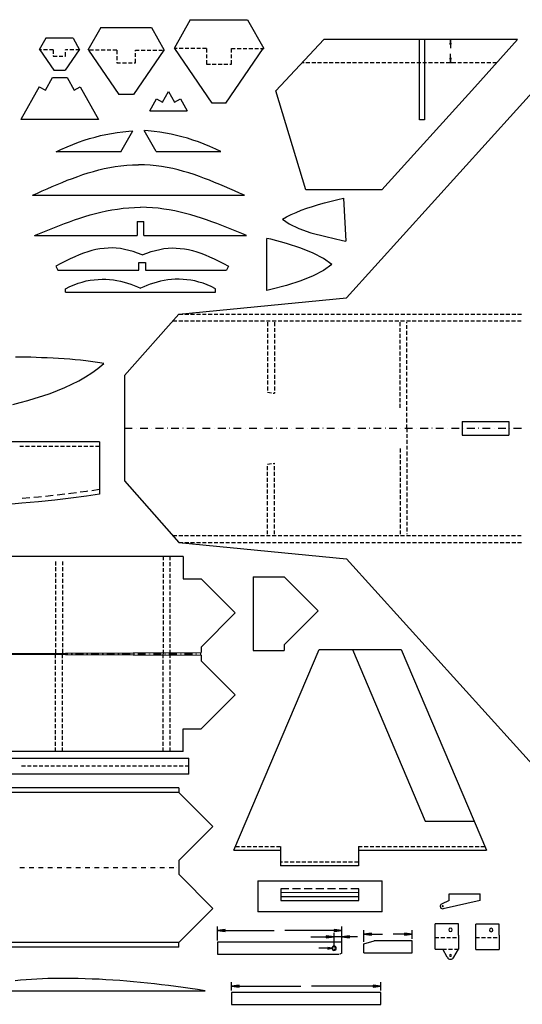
# Model space of a CAD drawing. Header units: feet. Extents: x 0 to 17916, y -1 to 10932.
# Tile 59 of 60: x 5887 to 11270, y 395 to 10932. Entities that reach past the tile are written whole.
import ezdxf

# ---------------------------------------------------------------- set-up
doc = ezdxf.new("R2010")
doc.units = ezdxf.units.FT
doc.header["$MEASUREMENT"] = 0

msp = doc.modelspace()

# ---------------------------------------------------------------- linework, layer by layer
at = {"color": 7}
for p, q in [((7714, 10932), (7542, 10623)), ((7714, 10932), (8327, 10932)), ((8327, 10932), (8500, 10623)), ((9386, 7957), (12040, 10889)), ((6755, 10850), (6618, 10604)), ((6755, 10850), (7298, 10850)), ((7298, 10850), (7435, 10604)), ((6166, 10733), (6097, 10609)), ((6459, 10733), (6166, 10733)), ((6459, 10733), (6529, 10609)), ((8631, 10169), (9146, 10720)), ((11220, 10720), (9146, 10720)), ((10169, 9860), (10169, 10720)), ((10222, 10720), (10222, 9860)), ((10518, 10720), (10460, 10720)), ((10502, 10720), (10495, 10670)), ((10502, 10720), (10495, 10670)), ((10495, 10670), (10508, 10670)), ((10495, 10670), (10508, 10670)), ((10502, 10670), (10502, 10720)), ((10508, 10670), (10502, 10720)), ((10502, 10720), (10502, 10670)), ((10508, 10670), (10502, 10720)), ((10502, 10670), (10502, 10626)), ((10502, 10670), (10502, 10670)), ((10502, 10670), (10502, 10670)), ((11220, 10720), (10761, 10211)), ((6121, 10609), (6097, 10609)), ((6102, 10609), (6252, 10391)), ((6184, 10609), (6142, 10609)), ((6246, 10609), (6205, 10609)), ((6246, 10609), (6246, 10568)), ((6246, 10547), (6246, 10543)), ((6246, 10543), (6288, 10543)), ((6309, 10543), (6350, 10543)), ((6371, 10543), (6379, 10543)), ((6524, 10609), (6374, 10391)), ((6379, 10605), (6379, 10609)), ((6404, 10609), (6379, 10609)), ((6379, 10543), (6379, 10584)), ((6466, 10609), (6424, 10609)), ((6529, 10609), (6487, 10609)), ((6623, 10604), (6947, 10132)), ((6676, 10604), (6635, 10604)), ((6739, 10604), (6698, 10604)), ((6801, 10604), (6760, 10604)), ((6864, 10604), (6823, 10604)), ((6926, 10604), (6885, 10604)), ((6926, 10604), (6926, 10562)), ((6926, 10542), (6926, 10500)), ((7430, 10604), (7106, 10132)), ((7127, 10596), (7127, 10604)), ((7127, 10604), (7168, 10604)), ((7127, 10533), (7127, 10575)), ((7189, 10604), (7230, 10604)), ((7252, 10604), (7293, 10604)), ((7314, 10604), (7355, 10604)), ((7377, 10604), (7418, 10604)), ((7948, 10039), (7547, 10623)), ((8093, 10039), (8495, 10623)), ((10502, 10521), (10502, 10566)), ((6926, 10479), (6926, 10471)), ((6926, 10471), (6968, 10471)), ((6989, 10471), (7031, 10471)), ((7052, 10471), (7093, 10471)), ((7114, 10471), (7127, 10471)), ((7127, 10471), (7127, 10513)), ((10518, 10471), (10460, 10471)), ((10508, 10521), (10495, 10521)), ((10495, 10521), (10502, 10471)), ((10508, 10521), (10495, 10521)), ((10495, 10521), (10502, 10471)), ((10502, 10521), (10502, 10471)), ((10502, 10471), (10508, 10521)), ((10502, 10471), (10502, 10521)), ((10502, 10521), (10502, 10521)), ((10502, 10521), (10502, 10521)), ((10502, 10471), (10508, 10521)), ((6252, 10391), (6374, 10391)), ((6162, 10178), (6237, 10313)), ((6237, 10313), (6395, 10313)), ((6395, 10313), (6470, 10178)), ((6097, 10214), (5900, 9862)), ((6097, 10214), (6162, 10178)), ((6470, 10178), (6534, 10214)), ((6534, 10214), (6731, 9862)), ((7106, 10132), (6947, 10132)), ((7417, 10049), (7481, 10164)), ((7481, 10164), (7546, 10049)), ((8951, 9110), (8631, 10169)), ((10761, 10211), (9767, 9110)), ((7281, 9956), (7353, 10085)), ((7353, 10085), (7417, 10049)), ((7546, 10049), (7609, 10085)), ((7609, 10085), (7682, 9956)), ((8093, 10039), (7948, 10039)), ((7281, 9956), (7682, 9956)), ((6731, 9862), (5900, 9862)), ((10222, 9860), (10169, 9860)), ((6751, 9691), (6810, 9704)), ((6810, 9704), (6870, 9715)), ((6870, 9715), (6930, 9725)), ((6930, 9725), (6992, 9733)), ((6971, 9518), (7097, 9742)), ((6992, 9733), (7055, 9739)), ((7055, 9739), (7097, 9742)), ((7347, 9521), (7221, 9745)), ((7263, 9742), (7222, 9745)), ((7326, 9735), (7263, 9742)), ((7388, 9728), (7326, 9735)), ((7448, 9718), (7388, 9728)), ((7508, 9707), (7448, 9718)), ((7566, 9694), (7508, 9707)), ((7624, 9679), (7566, 9694)), ((6394, 9571), (6456, 9596)), ((6456, 9596), (6516, 9620)), ((6516, 9620), (6576, 9641)), ((6576, 9641), (6635, 9660)), ((6635, 9660), (6694, 9676)), ((6694, 9676), (6751, 9691)), ((7683, 9663), (7624, 9679)), ((7742, 9644), (7683, 9663)), ((7801, 9623), (7742, 9644)), ((7862, 9599), (7801, 9623)), ((7924, 9574), (7862, 9599)), ((6277, 9519), (6329, 9543)), ((6971, 9518), (6277, 9518)), ((6329, 9543), (6394, 9571)), ((7347, 9521), (8041, 9521)), ((7989, 9545), (7924, 9574)), ((8041, 9522), (7989, 9545)), ((7033, 9374), (7095, 9378)), ((7095, 9378), (7159, 9379)), ((7223, 9378), (7159, 9379)), ((7285, 9374), (7223, 9378)), ((6508, 9255), (6563, 9274)), ((6563, 9274), (6619, 9292)), ((6619, 9292), (6676, 9309)), ((6676, 9309), (6734, 9324)), ((6734, 9324), (6792, 9338)), ((6792, 9338), (6851, 9350)), ((6851, 9350), (6911, 9360)), ((6911, 9360), (6971, 9368)), ((6971, 9368), (7033, 9374)), ((7347, 9368), (7285, 9374)), ((7407, 9360), (7347, 9368)), ((7467, 9350), (7407, 9360)), ((7526, 9338), (7467, 9350)), ((7584, 9324), (7526, 9338)), ((7642, 9309), (7584, 9324)), ((7698, 9292), (7642, 9309)), ((7755, 9274), (7698, 9292)), ((7811, 9255), (7755, 9274)), ((6236, 9146), (6289, 9169)), ((6289, 9169), (6343, 9191)), ((6343, 9191), (6397, 9213)), ((6397, 9213), (6452, 9234)), ((6452, 9234), (6508, 9255)), ((7866, 9234), (7811, 9255)), ((7921, 9213), (7866, 9234)), ((7975, 9191), (7921, 9213)), ((8029, 9169), (7975, 9191)), ((8082, 9146), (8029, 9169)), ((6023, 9054), (6076, 9077)), ((6076, 9077), (6129, 9100)), ((6129, 9100), (6182, 9123)), ((6182, 9123), (6236, 9146)), ((8136, 9123), (8082, 9146)), ((8189, 9100), (8136, 9123)), ((8242, 9077), (8189, 9100)), ((8295, 9054), (8242, 9077)), ((9767, 9110), (8951, 9110)), ((6023, 9054), (8295, 9054)), ((9086, 8954), (9153, 8972)), ((9153, 8972), (9221, 8990)), ((9221, 8990), (9293, 9007)), ((9293, 9007), (9355, 9021)), ((9355, 9021), (9381, 8562)), ((6642, 8843), (6699, 8859)), ((6699, 8859), (6756, 8873)), ((6756, 8873), (6815, 8886)), ((6815, 8886), (6874, 8897)), ((6874, 8897), (6934, 8906)), ((6934, 8906), (6994, 8914)), ((6994, 8914), (7056, 8920)), ((7056, 8920), (7118, 8923)), ((7118, 8923), (7182, 8924)), ((7245, 8923), (7182, 8924)), ((7308, 8920), (7245, 8923)), ((7369, 8914), (7308, 8920)), ((7430, 8906), (7369, 8914)), ((7489, 8897), (7430, 8906)), ((7549, 8886), (7489, 8897)), ((7607, 8873), (7549, 8886)), ((7664, 8859), (7607, 8873)), ((7721, 8843), (7664, 8859)), ((8795, 8847), (8847, 8870)), ((8847, 8870), (8902, 8892)), ((8902, 8892), (8961, 8914)), ((8961, 8914), (9023, 8934)), ((9023, 8934), (9086, 8954)), ((6312, 8729), (6366, 8750)), ((6366, 8750), (6420, 8770)), ((6420, 8770), (6475, 8790)), ((6475, 8790), (6530, 8809)), ((6530, 8809), (6586, 8826)), ((6586, 8826), (6642, 8843)), ((7145, 8772), (7218, 8772)), ((7145, 8772), (7145, 8622)), ((7218, 8622), (7218, 8772)), ((7778, 8826), (7721, 8843)), ((7833, 8809), (7778, 8826)), ((7888, 8790), (7833, 8809)), ((7943, 8770), (7888, 8790)), ((7997, 8750), (7943, 8770)), ((8052, 8729), (7997, 8750)), ((8700, 8797), (8745, 8822)), ((8700, 8797), (8772, 8746)), ((8745, 8822), (8795, 8847)), ((8772, 8746), (8875, 8698)), ((6046, 8622), (6099, 8643)), ((6099, 8643), (6152, 8665)), ((6152, 8665), (6205, 8686)), ((6205, 8686), (6259, 8708)), ((6259, 8708), (6312, 8729)), ((8105, 8708), (8052, 8729)), ((8158, 8686), (8105, 8708)), ((8212, 8665), (8158, 8686)), ((8265, 8643), (8212, 8665)), ((8317, 8622), (8265, 8643)), ((8875, 8698), (9006, 8652)), ((9006, 8652), (9164, 8610)), ((6046, 8622), (7145, 8622)), ((7218, 8622), (8317, 8622)), ((8534, 8033), (8534, 8592)), ((8577, 8582), (8534, 8592)), ((8745, 8537), (8577, 8582)), ((8897, 8488), (8745, 8537)), ((9164, 8610), (9343, 8570)), ((9343, 8570), (9381, 8562)), ((6570, 8432), (6524, 8415)), ((6615, 8448), (6570, 8432)), ((6660, 8461), (6615, 8448)), ((6704, 8471), (6660, 8461)), ((6747, 8480), (6704, 8471)), ((6790, 8485), (6747, 8480)), ((6834, 8488), (6790, 8485)), ((6878, 8489), (6834, 8488)), ((6921, 8487), (6878, 8489)), ((6965, 8482), (6921, 8487)), ((7010, 8474), (6965, 8482)), ((7056, 8463), (7010, 8474)), ((7102, 8450), (7056, 8463)), ((7150, 8434), (7102, 8450)), ((7199, 8415), (7150, 8434)), ((7199, 8415), (7248, 8434)), ((7248, 8434), (7295, 8450)), ((7295, 8450), (7342, 8463)), ((7342, 8463), (7387, 8474)), ((7387, 8474), (7432, 8482)), ((7432, 8482), (7477, 8487)), ((7477, 8487), (7520, 8489)), ((7520, 8489), (7564, 8488)), ((7564, 8488), (7607, 8485)), ((7607, 8485), (7651, 8480)), ((7651, 8480), (7694, 8471)), ((7694, 8471), (7738, 8461)), ((7738, 8461), (7783, 8448)), ((7783, 8448), (7828, 8432)), ((7828, 8432), (7874, 8415)), ((9030, 8435), (8897, 8488)), ((9142, 8376), (9030, 8435)), ((6378, 8348), (6326, 8322)), ((6428, 8372), (6378, 8348)), ((6476, 8395), (6428, 8372)), ((6524, 8415), (6476, 8395)), ((7162, 8250), (7162, 8333)), ((7162, 8333), (7235, 8333)), ((7235, 8333), (7235, 8250)), ((7874, 8415), (7921, 8395)), ((7921, 8395), (7970, 8372)), ((7970, 8372), (8020, 8348)), ((8020, 8348), (8071, 8322)), ((9230, 8312), (9142, 8376)), ((6326, 8322), (6274, 8293)), ((6274, 8293), (6296, 8250)), ((6296, 8250), (7162, 8250)), ((7235, 8250), (8101, 8250)), ((8071, 8322), (8124, 8293)), ((8124, 8293), (8101, 8250)), ((9142, 8249), (9030, 8191)), ((9230, 8312), (9142, 8249)), ((6513, 8111), (6556, 8124)), ((6556, 8124), (6600, 8136)), ((6600, 8136), (6643, 8144)), ((6643, 8144), (6686, 8149)), ((6686, 8149), (6728, 8153)), ((6728, 8153), (6769, 8154)), ((6769, 8154), (6810, 8154)), ((6810, 8154), (6850, 8151)), ((6850, 8151), (6890, 8147)), ((6890, 8147), (6929, 8141)), ((6929, 8141), (6968, 8133)), ((6968, 8133), (7005, 8123)), ((7005, 8123), (7042, 8113)), ((7358, 8123), (7322, 8113)), ((7396, 8133), (7358, 8123)), ((7434, 8141), (7396, 8133)), ((7473, 8147), (7434, 8141)), ((7513, 8151), (7473, 8147)), ((7553, 8154), (7513, 8151)), ((7594, 8154), (7553, 8154)), ((7636, 8153), (7594, 8154)), ((7678, 8149), (7636, 8153)), ((7721, 8144), (7678, 8149)), ((7763, 8136), (7721, 8144)), ((7807, 8124), (7763, 8136)), ((7851, 8111), (7807, 8124)), ((8897, 8137), (8745, 8088)), ((9030, 8191), (8897, 8137)), ((6379, 8052), (6424, 8075)), ((6379, 8016), (6379, 8052)), ((6379, 8016), (7985, 8016)), ((6424, 8075), (6469, 8094)), ((6469, 8094), (6513, 8111)), ((7042, 8113), (7078, 8101)), ((7078, 8101), (7114, 8088)), ((7114, 8088), (7148, 8074)), ((7148, 8074), (7182, 8059)), ((7215, 8074), (7182, 8059)), ((7250, 8088), (7215, 8074)), ((7285, 8101), (7250, 8088)), ((7322, 8113), (7285, 8101)), ((7895, 8094), (7851, 8111)), ((7939, 8075), (7895, 8094)), ((7985, 8052), (7939, 8075)), ((7985, 8016), (7985, 8052)), ((8577, 8043), (8534, 8033)), ((8745, 8088), (8577, 8043)), ((7593, 7781), (9386, 7957)), ((7010, 7124), (7593, 7781)), ((5895, 7322), (5843, 7322)), ((5949, 7320), (5895, 7322)), ((6006, 7319), (5949, 7320)), ((6064, 7317), (6006, 7319)), ((6122, 7315), (6064, 7317)), ((6183, 7312), (6122, 7315)), ((6244, 7309), (6183, 7312)), ((6304, 7306), (6244, 7309)), ((6364, 7302), (6304, 7306)), ((6424, 7298), (6364, 7302)), ((6482, 7293), (6424, 7298)), ((6539, 7287), (6482, 7293)), ((6595, 7281), (6539, 7287)), ((6647, 7275), (6595, 7281)), ((6697, 7268), (6647, 7275)), ((6660, 7153), (6725, 7200)), ((6744, 7259), (6697, 7268)), ((6725, 7200), (6788, 7251)), ((6788, 7251), (6744, 7259)), ((6446, 7030), (6520, 7068)), ((6520, 7068), (6591, 7109)), ((6591, 7109), (6660, 7153)), ((7010, 7124), (7010, 5996)), ((6214, 6933), (6292, 6963)), ((6292, 6963), (6370, 6995)), ((6370, 6995), (6446, 7030)), ((5892, 6835), (5973, 6857)), ((5973, 6857), (6054, 6880)), ((6054, 6880), (6134, 6905)), ((6134, 6905), (6214, 6933)), ((8541, 6946), (8582, 6939)), ((8603, 6935), (8615, 6934)), ((5812, 6815), (5892, 6835)), ((10627, 6633), (11126, 6633)), ((10627, 6633), (10627, 6486)), ((11126, 6633), (11126, 6486)), ((10627, 6486), (11126, 6486)), ((6741, 6414), (2144, 6414)), ((6741, 6414), (6741, 5853)), ((8541, 6174), (8582, 6181)), ((8603, 6184), (8615, 6186)), ((6741, 5903), (6659, 5891)), ((7010, 5996), (7593, 5338)), ((5997, 5815), (5913, 5807)), ((6087, 5823), (6038, 5819)), ((6121, 5827), (6087, 5823)), ((6245, 5840), (6162, 5831)), ((6434, 5812), (6262, 5792)), ((6370, 5855), (6287, 5845)), ((6434, 5862), (6411, 5859)), ((6494, 5870), (6434, 5862)), ((6601, 5833), (6434, 5812)), ((6601, 5883), (6535, 5875)), ((6618, 5886), (6601, 5883)), ((6741, 5853), (6601, 5833)), ((5909, 5757), (5729, 5742)), ((6087, 5773), (5909, 5757)), ((6262, 5792), (6087, 5773)), ((7593, 5338), (9386, 5163)), ((7636, 5189), (5457, 5189)), ((7636, 5189), (7636, 4947)), ((9386, 5163), (12040, 2230)), ((8386, 4970), (8559, 4970)), ((8386, 4970), (8386, 4181)), ((8559, 4970), (8719, 4970)), ((8719, 4970), (9084, 4606)), ((7636, 4947), (7669, 4947)), ((7669, 4947), (7829, 4947)), ((7829, 4947), (8195, 4583)), ((7829, 4218), (8195, 4583)), ((8719, 4242), (9084, 4606)), ((7829, 4218), (7829, 4159)), ((8719, 4242), (8719, 4183)), ((4985, 4145), (7829, 4159)), ((4985, 4145), (7829, 4131)), ((5819, 4145), (5902, 4145)), ((5943, 4145), (5945, 4145)), ((5943, 4144), (5943, 4145)), ((5945, 4144), (5943, 4144)), ((5945, 4145), (5945, 4144)), ((5986, 4145), (6069, 4145)), ((6110, 4145), (6111, 4145)), ((6110, 4144), (6110, 4145)), ((6111, 4144), (6110, 4144)), ((6111, 4145), (6111, 4144)), ((6152, 4145), (6236, 4145)), ((6277, 4145), (6278, 4145)), ((6277, 4144), (6277, 4145)), ((6278, 4144), (6277, 4144)), ((6278, 4145), (6278, 4144)), ((6319, 4145), (6402, 4145)), ((6444, 4145), (6445, 4145)), ((6444, 4144), (6444, 4145)), ((6445, 4144), (6444, 4144)), ((6445, 4145), (6445, 4144)), ((6486, 4145), (6569, 4145)), ((6610, 4145), (6611, 4145)), ((6610, 4144), (6610, 4145)), ((6611, 4144), (6610, 4144)), ((6611, 4145), (6611, 4144)), ((6653, 4145), (6736, 4145)), ((6777, 4145), (6778, 4145)), ((6777, 4144), (6777, 4145)), ((6778, 4144), (6777, 4144)), ((6778, 4145), (6778, 4144)), ((6819, 4145), (6903, 4145)), ((6944, 4145), (6945, 4145)), ((6944, 4144), (6944, 4145)), ((6945, 4144), (6944, 4144)), ((6945, 4145), (6945, 4144)), ((6986, 4145), (7069, 4145)), ((7110, 4145), (7112, 4145)), ((7110, 4144), (7110, 4145)), ((7112, 4144), (7110, 4144)), ((7112, 4145), (7112, 4144)), ((7153, 4145), (7236, 4145)), ((7277, 4145), (7278, 4145)), ((7277, 4144), (7277, 4145)), ((7278, 4144), (7277, 4144)), ((7278, 4145), (7278, 4144)), ((7319, 4145), (7403, 4145)), ((7444, 4145), (7445, 4145)), ((7444, 4144), (7444, 4145)), ((7445, 4144), (7444, 4144)), ((7445, 4145), (7445, 4144)), ((7486, 4145), (7569, 4145)), ((7611, 4145), (7612, 4145)), ((7611, 4144), (7611, 4145)), ((7612, 4144), (7611, 4144)), ((7612, 4145), (7612, 4144)), ((7653, 4145), (7736, 4145)), ((7777, 4145), (7778, 4145)), ((7777, 4144), (7777, 4145)), ((7778, 4144), (7777, 4144)), ((7778, 4145), (7778, 4144)), ((7819, 4145), (7829, 4145)), ((7829, 4131), (7829, 4071)), ((8182, 2044), (9093, 4192)), ((8386, 4181), (8719, 4183)), ((9093, 4192), (9972, 4192)), ((9450, 4192), (10231, 2356)), ((9972, 4192), (10886, 2044)), ((7829, 4071), (8195, 3707)), ((7829, 3343), (8195, 3707)), ((7636, 3343), (7669, 3343)), ((7636, 3101), (7636, 3343)), ((7669, 3343), (7829, 3343)), ((7636, 3101), (5457, 3101)), ((5520, 3029), (7699, 3029)), ((7699, 2858), (7699, 3029)), ((7699, 2858), (5520, 2858)), ((7592, 2713), (1011, 2713)), ((7592, 2713), (7592, 2663)), ((7592, 2663), (7956, 2298)), ((10231, 2356), (10753, 2356)), ((7592, 1934), (7956, 2298)), ((8182, 2044), (8681, 2044)), ((8681, 2044), (8681, 1877)), ((9514, 2044), (10886, 2044)), ((9514, 2044), (9514, 1877)), ((7592, 1934), (7592, 1787)), ((9514, 1877), (8681, 1877)), ((7592, 1787), (7956, 1422)), ((8436, 1717), (8436, 1384)), ((8436, 1717), (9768, 1717)), ((9768, 1384), (9768, 1717)), ((9518, 1590), (8685, 1591)), ((8685, 1591), (8685, 1508)), ((9518, 1508), (9518, 1590)), ((8685, 1508), (9518, 1508)), ((10487, 1506), (10406, 1468)), ((10820, 1506), (10423, 1418)), ((10487, 1506), (10487, 1576)), ((10487, 1576), (10820, 1576)), ((10820, 1506), (10820, 1576)), ((7592, 1058), (7956, 1422)), ((9768, 1384), (8436, 1384)), ((10394, 1457), (10391, 1451)), ((10391, 1451), (10391, 1444)), ((10399, 1464), (10394, 1457)), ((10406, 1468), (10399, 1464)), ((10417, 1417), (10419, 1417)), ((10419, 1417), (10420, 1417)), ((10420, 1417), (10422, 1418)), ((10422, 1418), (10423, 1418)), ((8005, 1080), (8005, 1227)), ((8088, 1197), (8005, 1186)), ((8088, 1197), (8005, 1186)), ((8088, 1186), (8005, 1186)), ((8005, 1186), (8088, 1175)), ((8005, 1186), (8088, 1186)), ((8005, 1186), (8088, 1175)), ((8088, 1175), (8088, 1197)), ((8088, 1175), (8088, 1197)), ((8088, 1186), (8614, 1186)), ((8088, 1186), (8088, 1186)), ((9254, 1186), (8727, 1186)), ((9336, 1186), (9254, 1197)), ((9254, 1197), (9254, 1175)), ((9336, 1186), (9254, 1197)), ((9254, 1197), (9254, 1175)), ((9254, 1186), (9336, 1186)), ((9254, 1175), (9336, 1186)), ((9336, 1186), (9254, 1186)), ((9254, 1186), (9254, 1186)), ((9254, 1175), (9336, 1186)), ((9254, 1017), (9254, 1161)), ((9336, 1080), (9336, 1227)), ((9336, 1019), (9336, 1161)), ((9571, 1065), (9571, 1188)), ((10091, 1095), (10091, 1188)), ((7592, 1008), (7592, 1058)), ((9004, 1119), (9170, 1119)), ((9254, 1119), (9170, 1130)), ((9170, 1130), (9170, 1108)), ((9254, 1119), (9170, 1130)), ((9170, 1130), (9170, 1108)), ((9170, 1119), (9254, 1119)), ((9170, 1108), (9254, 1119)), ((9254, 1119), (9170, 1119)), ((9170, 1119), (9170, 1119)), ((9170, 1108), (9254, 1119)), ((9336, 1119), (9254, 1119)), ((9420, 1130), (9336, 1119)), ((9420, 1130), (9336, 1119)), ((9420, 1119), (9336, 1119)), ((9336, 1119), (9420, 1108)), ((9336, 1119), (9420, 1119)), ((9336, 1119), (9420, 1108)), ((9420, 1108), (9420, 1130)), ((9420, 1108), (9420, 1130)), ((9503, 1119), (9420, 1119)), ((9420, 1119), (9420, 1119)), ((9654, 1158), (9571, 1147)), ((9654, 1158), (9571, 1147)), ((9654, 1147), (9571, 1147)), ((9571, 1147), (9654, 1136)), ((9571, 1147), (9654, 1147)), ((9571, 1147), (9654, 1136)), ((9654, 1136), (9654, 1158)), ((9654, 1136), (9654, 1158)), ((9654, 1147), (9774, 1147)), ((9654, 1147), (9654, 1147)), ((10007, 1147), (9887, 1147)), ((10091, 1147), (10007, 1158)), ((10007, 1158), (10007, 1136)), ((10091, 1147), (10007, 1158)), ((10007, 1158), (10007, 1136)), ((10007, 1147), (10091, 1147)), ((10007, 1136), (10091, 1147)), ((10091, 1147), (10007, 1147)), ((10007, 1147), (10007, 1147)), ((10007, 1136), (10091, 1147)), ((7592, 1008), (1011, 1008)), ((9230, 996), (9089, 996)), ((9230, 996), (9186, 1005)), ((9186, 1005), (9186, 987)), ((9230, 996), (9186, 1005)), ((9186, 1005), (9186, 987)), ((9186, 987), (9230, 996)), ((9186, 987), (9230, 996)), ((9186, 987), (9186, 987)), ((9186, 987), (9186, 987)), ((5897, 653), (5839, 647)), ((5956, 658), (5897, 653)), ((6014, 662), (5956, 658)), ((6072, 666), (6014, 662)), ((6130, 669), (6072, 666)), ((6189, 671), (6130, 669)), ((6246, 673), (6189, 671)), ((6305, 673), (6246, 673)), ((6363, 673), (6305, 673)), ((6439, 672), (6363, 673)), ((6514, 671), (6439, 672)), ((6589, 669), (6514, 671)), ((6663, 666), (6589, 669)), ((6737, 663), (6663, 666)), ((6811, 659), (6737, 663)), ((6885, 654), (6811, 659)), ((6959, 649), (6885, 654)), ((7033, 643), (6959, 649)), ((7107, 637), (7033, 643)), ((7181, 629), (7107, 637)), ((5203, 541), (7873, 541)), ((7256, 622), (7181, 629)), ((7331, 614), (7256, 622)), ((7406, 605), (7331, 614)), ((7482, 595), (7406, 605)), ((7559, 586), (7482, 595)), ((7636, 575), (7559, 586)), ((7714, 564), (7636, 575)), ((7793, 553), (7714, 564)), ((7873, 541), (7793, 553)), ((8154, 543), (8154, 632)), ((8237, 600), (8154, 590)), ((8237, 600), (8154, 590)), ((8237, 590), (8154, 590)), ((8154, 590), (8237, 579)), ((8154, 590), (8237, 590)), ((8154, 590), (8237, 579)), ((8237, 579), (8237, 600)), ((8237, 579), (8237, 600)), ((8237, 590), (8899, 590)), ((8237, 590), (8237, 590)), ((9673, 590), (9011, 590)), ((9756, 590), (9673, 600)), ((9673, 600), (9673, 579)), ((9756, 590), (9673, 600)), ((9673, 600), (9673, 579)), ((9673, 590), (9756, 590)), ((9673, 579), (9756, 590)), ((9756, 590), (9673, 590)), ((9673, 590), (9673, 590)), ((9673, 579), (9756, 590)), ((9756, 543), (9756, 632))]:
    msp.add_line(p, q, dxfattribs=at)
at = {"color": 5}
for p, q in [((7575, 10623), (7542, 10623)), ((7638, 10623), (7596, 10623)), ((7700, 10623), (7658, 10623)), ((7763, 10623), (7721, 10623)), ((7825, 10623), (7783, 10623)), ((7888, 10623), (7846, 10623)), ((7888, 10623), (7888, 10582)), ((7888, 10561), (7888, 10519)), ((8154, 10582), (8154, 10623)), ((8154, 10623), (8196, 10623)), ((8154, 10519), (8154, 10561)), ((8217, 10623), (8258, 10623)), ((8279, 10623), (8321, 10623)), ((8342, 10623), (8383, 10623)), ((8404, 10623), (8446, 10623)), ((8467, 10623), (8500, 10623)), ((7888, 10498), (7888, 10457)), ((7888, 10457), (7929, 10457)), ((7950, 10457), (7992, 10457)), ((8013, 10457), (8055, 10457)), ((8075, 10457), (8117, 10457)), ((8138, 10457), (8154, 10457)), ((8154, 10457), (8154, 10499)), ((7528, 7708), (7570, 7708)), ((7591, 7708), (7633, 7708)), ((7593, 7781), (7635, 7781)), ((7653, 7708), (7695, 7708)), ((7656, 7781), (7698, 7781)), ((7716, 7708), (7758, 7708)), ((7718, 7781), (7760, 7781)), ((7778, 7708), (7820, 7708)), ((7781, 7781), (7823, 7781)), ((7841, 7708), (7883, 7708)), ((7843, 7781), (7885, 7781)), ((7903, 7708), (7945, 7708)), ((7906, 7781), (7948, 7781)), ((7966, 7708), (8008, 7708)), ((7968, 7781), (8010, 7781)), ((8028, 7708), (8070, 7708)), ((8031, 7781), (8073, 7781)), ((8091, 7708), (8133, 7708)), ((8093, 7781), (8135, 7781)), ((8153, 7708), (8195, 7708)), ((8156, 7781), (8198, 7781)), ((8216, 7708), (8258, 7708)), ((8218, 7781), (8260, 7781)), ((8278, 7708), (8320, 7708)), ((8281, 7781), (8323, 7781)), ((8341, 7708), (8383, 7708)), ((8343, 7781), (8385, 7781)), ((8403, 7708), (8445, 7708)), ((8406, 7781), (8448, 7781)), ((8466, 7708), (8508, 7708)), ((8469, 7781), (8510, 7781)), ((8529, 7708), (8570, 7708)), ((8531, 7781), (8573, 7781)), ((8591, 7708), (8633, 7708)), ((8594, 7781), (8635, 7781)), ((8654, 7708), (8695, 7708)), ((8656, 7781), (8698, 7781)), ((8716, 7708), (8758, 7708)), ((8719, 7781), (8760, 7781)), ((8779, 7708), (8820, 7708)), ((8781, 7781), (8823, 7781)), ((8841, 7708), (8883, 7708)), ((8844, 7781), (8885, 7781)), ((8904, 7708), (8945, 7708)), ((8906, 7781), (8948, 7781)), ((8966, 7708), (9008, 7708)), ((8969, 7781), (9010, 7781)), ((9029, 7708), (9070, 7708)), ((9031, 7781), (9073, 7781)), ((9091, 7708), (9133, 7708)), ((9094, 7781), (9135, 7781)), ((9154, 7708), (9195, 7708)), ((9156, 7781), (9198, 7781)), ((9216, 7708), (9258, 7708)), ((9219, 7781), (9260, 7781)), ((9279, 7708), (9320, 7708)), ((9281, 7781), (9323, 7781)), ((9341, 7708), (9383, 7708)), ((9344, 7781), (9385, 7781)), ((9404, 7708), (9445, 7708)), ((9406, 7781), (9448, 7781)), ((9467, 7708), (9508, 7708)), ((9469, 7781), (9510, 7781)), ((9529, 7708), (9570, 7708)), ((9532, 7781), (9573, 7781)), ((9592, 7708), (9633, 7708)), ((9594, 7781), (9635, 7781)), ((9654, 7708), (9695, 7708)), ((9657, 7781), (9698, 7781)), ((9717, 7708), (9758, 7708)), ((9719, 7781), (9760, 7781)), ((9779, 7708), (9820, 7708)), ((9782, 7781), (9823, 7781)), ((9842, 7708), (9883, 7708)), ((9844, 7781), (9885, 7781)), ((9904, 7708), (9946, 7708)), ((9907, 7781), (9948, 7781)), ((9967, 7708), (10008, 7708)), ((9969, 7781), (10011, 7781)), ((10029, 7708), (10071, 7708)), ((10032, 7781), (10073, 7781)), ((10092, 7708), (10133, 7708)), ((10094, 7781), (10136, 7781)), ((10154, 7708), (10196, 7708)), ((10157, 7781), (10198, 7781)), ((10217, 7708), (10258, 7708)), ((10219, 7781), (10261, 7781)), ((10279, 7708), (10321, 7708)), ((10282, 7781), (10323, 7781)), ((10342, 7708), (10383, 7708)), ((10344, 7781), (10386, 7781)), ((10404, 7708), (10446, 7708)), ((10407, 7781), (10448, 7781)), ((10467, 7708), (10508, 7708)), ((10469, 7781), (10511, 7781)), ((10529, 7708), (10571, 7708)), ((10532, 7781), (10573, 7781)), ((10592, 7708), (10633, 7708)), ((10594, 7781), (10636, 7781)), ((10654, 7708), (10696, 7708)), ((10657, 7781), (10698, 7781)), ((10717, 7708), (10758, 7708)), ((10719, 7781), (10761, 7781)), ((10779, 7708), (10821, 7708)), ((10782, 7781), (10823, 7781)), ((10842, 7708), (10883, 7708)), ((10844, 7781), (10886, 7781)), ((10904, 7708), (10946, 7708)), ((10907, 7781), (10948, 7781)), ((10967, 7708), (11009, 7708)), ((10969, 7781), (11011, 7781)), ((11029, 7708), (11071, 7708)), ((11032, 7781), (11074, 7781)), ((11092, 7708), (11134, 7708)), ((11094, 7781), (11136, 7781)), ((11154, 7708), (11196, 7708)), ((11157, 7781), (11199, 7781)), ((11217, 7708), (11259, 7708)), ((11219, 7781), (11261, 7781)), ((7010, 6560), (7093, 6560)), ((7134, 6560), (7135, 6560)), ((7134, 6559), (7134, 6560)), ((7135, 6559), (7134, 6559)), ((7135, 6560), (7135, 6559)), ((7177, 6560), (7260, 6560)), ((7301, 6560), (7302, 6560)), ((7301, 6559), (7301, 6560)), ((7302, 6559), (7301, 6559)), ((7302, 6560), (7302, 6559)), ((7343, 6560), (7427, 6560)), ((7468, 6560), (7469, 6560)), ((7468, 6559), (7468, 6560)), ((7469, 6559), (7468, 6559)), ((7469, 6560), (7469, 6559)), ((7510, 6560), (7593, 6560)), ((7634, 6560), (7636, 6560)), ((7634, 6559), (7634, 6560)), ((7636, 6559), (7634, 6559)), ((7636, 6560), (7636, 6559)), ((7677, 6560), (7760, 6560)), ((7801, 6560), (7802, 6560)), ((7801, 6559), (7801, 6560)), ((7802, 6559), (7801, 6559)), ((7802, 6560), (7802, 6559)), ((7843, 6560), (7927, 6560)), ((7968, 6560), (7969, 6560)), ((7968, 6559), (7968, 6560)), ((7969, 6559), (7968, 6559)), ((7969, 6560), (7969, 6559)), ((8010, 6560), (8093, 6560)), ((8135, 6560), (8136, 6560)), ((8135, 6559), (8135, 6560)), ((8136, 6559), (8135, 6559)), ((8136, 6560), (8136, 6559)), ((8177, 6560), (8260, 6560)), ((8301, 6560), (8302, 6560)), ((8301, 6559), (8301, 6560)), ((8302, 6559), (8301, 6559)), ((8302, 6560), (8302, 6559)), ((8343, 6560), (8427, 6560)), ((8468, 6560), (8469, 6560)), ((8468, 6559), (8468, 6560)), ((8469, 6559), (8468, 6559)), ((8469, 6560), (8469, 6559)), ((8510, 6560), (8594, 6560)), ((8635, 6560), (8636, 6560)), ((8635, 6559), (8635, 6560)), ((8636, 6559), (8635, 6559)), ((8636, 6560), (8636, 6559)), ((8677, 6560), (8760, 6560)), ((8801, 6560), (8802, 6560)), ((8801, 6559), (8801, 6560)), ((8802, 6559), (8801, 6559)), ((8802, 6560), (8802, 6559)), ((8844, 6560), (8927, 6560)), ((8968, 6560), (8969, 6560)), ((8968, 6559), (8968, 6560)), ((8969, 6559), (8968, 6559)), ((8969, 6560), (8969, 6559)), ((9010, 6560), (9094, 6560)), ((9135, 6560), (9136, 6560)), ((9135, 6559), (9135, 6560)), ((9136, 6559), (9135, 6559)), ((9136, 6560), (9136, 6559)), ((9177, 6560), (9260, 6560)), ((9301, 6560), (9303, 6560)), ((9301, 6559), (9301, 6560)), ((9303, 6559), (9301, 6559)), ((9303, 6560), (9303, 6559)), ((9344, 6560), (9427, 6560)), ((9468, 6560), (9469, 6560)), ((9468, 6559), (9468, 6560)), ((9469, 6559), (9468, 6559)), ((9469, 6560), (9469, 6559)), ((9510, 6560), (9594, 6560)), ((9635, 6560), (9636, 6560)), ((9635, 6559), (9635, 6560)), ((9636, 6559), (9635, 6559)), ((9636, 6560), (9636, 6559)), ((9677, 6560), (9760, 6560)), ((9802, 6560), (9803, 6560)), ((9802, 6559), (9802, 6560)), ((9803, 6559), (9802, 6559)), ((9803, 6560), (9803, 6559)), ((9844, 6560), (9927, 6560)), ((9968, 6560), (9969, 6560)), ((9968, 6559), (9968, 6560)), ((9969, 6559), (9968, 6559)), ((9969, 6560), (9969, 6559)), ((10011, 6560), (10094, 6560)), ((10135, 6560), (10136, 6560)), ((10135, 6559), (10135, 6560)), ((10136, 6559), (10135, 6559)), ((10136, 6560), (10136, 6559)), ((10177, 6560), (10261, 6560)), ((10302, 6560), (10303, 6560)), ((10302, 6559), (10302, 6560)), ((10303, 6559), (10302, 6559)), ((10303, 6560), (10303, 6559)), ((10344, 6560), (10427, 6560)), ((10468, 6560), (10469, 6560)), ((10468, 6559), (10468, 6560)), ((10469, 6559), (10468, 6559)), ((10469, 6560), (10469, 6559)), ((10511, 6560), (10594, 6560)), ((10635, 6560), (10636, 6560)), ((10635, 6559), (10635, 6560)), ((10636, 6559), (10635, 6559)), ((10636, 6560), (10636, 6559)), ((10677, 6560), (10761, 6560)), ((10802, 6560), (10803, 6560)), ((10802, 6559), (10802, 6560)), ((10803, 6559), (10802, 6559)), ((10803, 6560), (10803, 6559)), ((10844, 6560), (10927, 6560)), ((10969, 6560), (10970, 6560)), ((10969, 6559), (10969, 6560)), ((10970, 6559), (10969, 6559)), ((10970, 6560), (10970, 6559)), ((11011, 6560), (11094, 6560)), ((11135, 6560), (11136, 6560)), ((11135, 6559), (11135, 6560)), ((11136, 6559), (11135, 6559)), ((11136, 6560), (11136, 6559)), ((11177, 6560), (11261, 6560)), ((7528, 5412), (7570, 5412)), ((7591, 5412), (7633, 5412)), ((7653, 5412), (7695, 5412)), ((7716, 5412), (7758, 5412)), ((7778, 5412), (7820, 5412)), ((7841, 5412), (7883, 5412)), ((7903, 5412), (7945, 5412)), ((7966, 5412), (8008, 5412)), ((8028, 5412), (8070, 5412)), ((8091, 5412), (8133, 5412)), ((8153, 5412), (8195, 5412)), ((8216, 5412), (8258, 5412)), ((8278, 5412), (8320, 5412)), ((8341, 5412), (8383, 5412)), ((8403, 5412), (8445, 5412)), ((8466, 5412), (8508, 5412)), ((8529, 5412), (8570, 5412)), ((8591, 5412), (8633, 5412)), ((8654, 5412), (8695, 5412)), ((8716, 5412), (8758, 5412)), ((8779, 5412), (8820, 5412)), ((8841, 5412), (8883, 5412)), ((8904, 5412), (8945, 5412)), ((8966, 5412), (9008, 5412)), ((9029, 5412), (9070, 5412)), ((9091, 5412), (9133, 5412)), ((9154, 5412), (9195, 5412)), ((9216, 5412), (9258, 5412)), ((9279, 5412), (9320, 5412)), ((9341, 5412), (9383, 5412)), ((9404, 5412), (9445, 5412)), ((9467, 5412), (9508, 5412)), ((9529, 5412), (9570, 5412)), ((9592, 5412), (9633, 5412)), ((9654, 5412), (9695, 5412)), ((9717, 5412), (9758, 5412)), ((9779, 5412), (9820, 5412)), ((9842, 5412), (9883, 5412)), ((9904, 5412), (9946, 5412)), ((9967, 5412), (10008, 5412)), ((10029, 5412), (10071, 5412)), ((10092, 5412), (10133, 5412)), ((10154, 5412), (10196, 5412)), ((10217, 5412), (10258, 5412)), ((10279, 5412), (10321, 5412)), ((10342, 5412), (10383, 5412)), ((10404, 5412), (10446, 5412)), ((10467, 5412), (10508, 5412)), ((10529, 5412), (10571, 5412)), ((10592, 5412), (10633, 5412)), ((10654, 5412), (10696, 5412)), ((10717, 5412), (10758, 5412)), ((10779, 5412), (10821, 5412)), ((10842, 5412), (10883, 5412)), ((10904, 5412), (10946, 5412)), ((10967, 5412), (11009, 5412)), ((11029, 5412), (11071, 5412)), ((11092, 5412), (11134, 5412)), ((11154, 5412), (11196, 5412)), ((11217, 5412), (11259, 5412)), ((7593, 5338), (7635, 5338)), ((7656, 5338), (7698, 5338)), ((7718, 5338), (7760, 5338)), ((7781, 5338), (7823, 5338)), ((7843, 5338), (7885, 5338)), ((7906, 5338), (7948, 5338)), ((7968, 5338), (8010, 5338)), ((8031, 5338), (8073, 5338)), ((8093, 5338), (8135, 5338)), ((8156, 5338), (8198, 5338)), ((8218, 5338), (8260, 5338)), ((8281, 5338), (8323, 5338)), ((8343, 5338), (8385, 5338)), ((8406, 5338), (8448, 5338)), ((8469, 5338), (8510, 5338)), ((8531, 5338), (8573, 5338)), ((8594, 5338), (8635, 5338)), ((8656, 5338), (8698, 5338)), ((8719, 5338), (8760, 5338)), ((8781, 5338), (8823, 5338)), ((8844, 5338), (8885, 5338)), ((8906, 5338), (8948, 5338)), ((8969, 5338), (9010, 5338)), ((9031, 5338), (9073, 5338)), ((9094, 5338), (9135, 5338)), ((9156, 5338), (9198, 5338)), ((9219, 5338), (9260, 5338)), ((9281, 5338), (9323, 5338)), ((9344, 5338), (9385, 5338)), ((9406, 5338), (9448, 5338)), ((9469, 5338), (9510, 5338)), ((9532, 5338), (9573, 5338)), ((9594, 5338), (9635, 5338)), ((9657, 5338), (9698, 5338)), ((9719, 5338), (9760, 5338)), ((9782, 5338), (9823, 5338)), ((9844, 5338), (9885, 5338)), ((9907, 5338), (9948, 5338)), ((9969, 5338), (10011, 5338)), ((10032, 5338), (10073, 5338)), ((10094, 5338), (10136, 5338)), ((10157, 5338), (10198, 5338)), ((10219, 5338), (10261, 5338)), ((10282, 5338), (10323, 5338)), ((10344, 5338), (10386, 5338)), ((10407, 5338), (10448, 5338)), ((10469, 5338), (10511, 5338)), ((10532, 5338), (10573, 5338)), ((10594, 5338), (10636, 5338)), ((10657, 5338), (10698, 5338)), ((10719, 5338), (10761, 5338)), ((10782, 5338), (10823, 5338)), ((10844, 5338), (10886, 5338)), ((10907, 5338), (10948, 5338)), ((10969, 5338), (11011, 5338)), ((11032, 5338), (11074, 5338)), ((11094, 5338), (11136, 5338)), ((11157, 5338), (11199, 5338)), ((11219, 5338), (11261, 5338)), ((5888, 1860), (5938, 1860)), ((5962, 1861), (5963, 1861)), ((5962, 1860), (5962, 1861)), ((5963, 1860), (5962, 1860)), ((5963, 1861), (5963, 1860)), ((5988, 1860), (6038, 1860)), ((6062, 1861), (6064, 1861)), ((6062, 1860), (6062, 1861)), ((6064, 1860), (6062, 1860)), ((6064, 1861), (6064, 1860)), ((6088, 1860), (6138, 1860)), ((6162, 1861), (6164, 1861)), ((6162, 1860), (6162, 1861)), ((6164, 1860), (6162, 1860)), ((6164, 1861), (6164, 1860)), ((6188, 1860), (6238, 1860)), ((6262, 1861), (6264, 1861)), ((6262, 1860), (6262, 1861)), ((6264, 1860), (6262, 1860)), ((6264, 1861), (6264, 1860)), ((6288, 1860), (6338, 1860)), ((6362, 1861), (6364, 1861)), ((6362, 1860), (6362, 1861)), ((6364, 1860), (6362, 1860)), ((6364, 1861), (6364, 1860)), ((6388, 1860), (6438, 1860)), ((6462, 1861), (6464, 1861)), ((6462, 1860), (6462, 1861)), ((6464, 1860), (6462, 1860)), ((6464, 1861), (6464, 1860)), ((6488, 1860), (6538, 1860)), ((6563, 1861), (6564, 1861)), ((6563, 1860), (6563, 1861)), ((6564, 1860), (6563, 1860)), ((6564, 1861), (6564, 1860)), ((6588, 1860), (6638, 1860)), ((6663, 1861), (6664, 1861)), ((6663, 1860), (6663, 1861)), ((6664, 1860), (6663, 1860)), ((6664, 1861), (6664, 1860)), ((6688, 1860), (6738, 1860)), ((6763, 1861), (6764, 1861)), ((6763, 1860), (6763, 1861)), ((6764, 1860), (6763, 1860)), ((6764, 1861), (6764, 1860)), ((6788, 1860), (6838, 1860)), ((6863, 1861), (6864, 1861)), ((6863, 1860), (6863, 1861)), ((6864, 1860), (6863, 1860)), ((6864, 1861), (6864, 1860)), ((6888, 1860), (6938, 1860)), ((6963, 1861), (6964, 1861)), ((6963, 1860), (6963, 1861)), ((6964, 1860), (6963, 1860)), ((6964, 1861), (6964, 1860)), ((6988, 1860), (7038, 1860)), ((7063, 1861), (7064, 1861)), ((7063, 1860), (7063, 1861)), ((7064, 1860), (7063, 1860)), ((7064, 1861), (7064, 1860)), ((7088, 1860), (7138, 1860)), ((7163, 1861), (7164, 1861)), ((7163, 1860), (7163, 1861)), ((7164, 1860), (7163, 1860)), ((7164, 1861), (7164, 1860)), ((7188, 1860), (7238, 1860)), ((7263, 1861), (7264, 1861)), ((7263, 1860), (7263, 1861)), ((7264, 1860), (7263, 1860)), ((7264, 1861), (7264, 1860)), ((7288, 1860), (7338, 1860)), ((7363, 1861), (7364, 1861)), ((7363, 1860), (7363, 1861)), ((7364, 1860), (7363, 1860)), ((7364, 1861), (7364, 1860)), ((7388, 1860), (7438, 1860)), ((7463, 1861), (7464, 1861)), ((7463, 1860), (7463, 1861)), ((7464, 1860), (7463, 1860)), ((7464, 1861), (7464, 1860)), ((7488, 1860), (7538, 1860)), ((7563, 1861), (7564, 1861)), ((7563, 1860), (7563, 1861)), ((7564, 1860), (7563, 1860)), ((7564, 1861), (7564, 1860)), ((7588, 1860), (7592, 1860)), ((10585, 1255), (10335, 1255)), ((10335, 985), (10335, 1255)), ((10585, 1137), (10585, 1255)), ((11021, 1253), (10771, 1253)), ((10771, 983), (10771, 1253)), ((11021, 1135), (11021, 1253)), ((9336, 1059), (8005, 1059)), ((8005, 1059), (8005, 932)), ((9336, 941), (9336, 1059)), ((9571, 1044), (9683, 1074)), ((9840, 1074), (9683, 1074)), ((10091, 1074), (9840, 1074)), ((10091, 948), (10091, 1074)), ((10335, 1109), (10377, 1109)), ((10397, 1109), (10439, 1109)), ((10460, 1109), (10502, 1109)), ((10522, 1109), (10564, 1109)), ((10585, 1137), (10585, 985)), ((10771, 1109), (10812, 1109)), ((10833, 1109), (10875, 1109)), ((10896, 1109), (10937, 1109)), ((10958, 1109), (11000, 1109)), ((11021, 1135), (11021, 983)), ((9238, 1002), (9237, 996)), ((9237, 996), (9238, 989)), ((9241, 1007), (9238, 1002)), ((9238, 989), (9242, 983)), ((9247, 1011), (9241, 1007)), ((9242, 983), (9247, 980)), ((9253, 1012), (9247, 1011)), ((9247, 980), (9253, 979)), ((9262, 1017), (9253, 1018)), ((9253, 973), (9262, 975)), ((9269, 1013), (9262, 1017)), ((9262, 975), (9271, 980)), ((9275, 1005), (9269, 1013)), ((9271, 980), (9275, 987)), ((9276, 996), (9275, 1005)), ((9275, 987), (9276, 996)), ((9571, 948), (9571, 1044)), ((10335, 985), (10418, 985)), ((10464, 899), (10418, 985)), ((10418, 985), (10459, 985)), ((10481, 985), (10522, 985)), ((10538, 899), (10585, 985)), ((10543, 985), (10585, 985)), ((10771, 983), (11021, 983)), ((8005, 932), (9310, 932)), ((9336, 941), (9314, 932)), ((9571, 948), (9840, 948)), ((9840, 948), (10091, 948)), ((10501, 877), (10512, 879)), ((10512, 879), (10524, 884)), ((10524, 884), (10531, 891)), ((10531, 891), (10537, 899)), ((9756, 522), (8154, 522)), ((8154, 522), (8154, 395)), ((9756, 395), (9756, 522)), ((8154, 395), (9756, 395))]:
    msp.add_line(p, q, dxfattribs=at)
at = {"color": 6}
for p, q in [((8932, 10471), (8913, 10471)), ((8994, 10471), (8953, 10471)), ((9057, 10471), (9015, 10471)), ((9119, 10471), (9078, 10471)), ((9182, 10471), (9140, 10471)), ((9244, 10471), (9203, 10471)), ((9307, 10471), (9265, 10471)), ((9369, 10471), (9328, 10471)), ((9432, 10471), (9390, 10471)), ((9494, 10471), (9453, 10471)), ((9557, 10471), (9515, 10471)), ((9619, 10471), (9578, 10471)), ((9682, 10471), (9640, 10471)), ((9744, 10471), (9703, 10471)), ((9807, 10471), (9765, 10471)), ((9869, 10471), (9828, 10471)), ((9932, 10471), (9890, 10471)), ((9994, 10471), (9953, 10471)), ((10057, 10471), (10016, 10471)), ((10119, 10471), (10078, 10471)), ((10182, 10471), (10141, 10471)), ((10244, 10471), (10203, 10471)), ((10307, 10471), (10266, 10471)), ((10369, 10471), (10328, 10471)), ((10432, 10471), (10391, 10471)), ((10495, 10471), (10453, 10471)), ((10557, 10471), (10516, 10471)), ((10620, 10471), (10578, 10471)), ((10682, 10471), (10641, 10471)), ((10745, 10471), (10703, 10471)), ((10807, 10471), (10766, 10471)), ((10870, 10471), (10828, 10471)), ((10932, 10471), (10891, 10471)), ((10995, 10471), (10953, 10471))]:
    msp.add_line(p, q, dxfattribs=at)
at = {"color": 1}
for p, q in [((8541, 7695), (8541, 7653)), ((8615, 7695), (8615, 7653)), ((9961, 7653), (9961, 7695)), ((10034, 7685), (10034, 7695)), ((8541, 7632), (8541, 7590)), ((8615, 7632), (8615, 7590)), ((9961, 7590), (9961, 7632)), ((10034, 7623), (10034, 7664)), ((10034, 7560), (10034, 7602)), ((8541, 7570), (8541, 7528)), ((8541, 7507), (8541, 7465)), ((8615, 7570), (8615, 7528)), ((8615, 7507), (8615, 7465)), ((9961, 7528), (9961, 7570)), ((9961, 7465), (9961, 7507)), ((10034, 7498), (10034, 7539)), ((8541, 7445), (8541, 7403)), ((8541, 7382), (8541, 7340)), ((8615, 7445), (8615, 7403)), ((8615, 7382), (8615, 7340)), ((9961, 7403), (9961, 7445)), ((9961, 7340), (9961, 7382)), ((10034, 7435), (10034, 7477)), ((10034, 7373), (10034, 7414)), ((8541, 7320), (8541, 7278)), ((8615, 7320), (8615, 7278)), ((9961, 7278), (9961, 7320)), ((10034, 7310), (10034, 7352)), ((10034, 7248), (10034, 7289)), ((8541, 7257), (8541, 7215)), ((8541, 7195), (8541, 7153)), ((8615, 7257), (8615, 7215)), ((8615, 7195), (8615, 7153)), ((9961, 7215), (9961, 7257)), ((9961, 7153), (9961, 7195)), ((10034, 7185), (10034, 7226)), ((8541, 7132), (8541, 7090)), ((8541, 7070), (8541, 7028)), ((8615, 7132), (8615, 7090)), ((8615, 7070), (8615, 7028)), ((9961, 7090), (9961, 7132)), ((9961, 7028), (9961, 7070)), ((10034, 7123), (10034, 7164)), ((10034, 7060), (10034, 7101)), ((8541, 7007), (8541, 6965)), ((8615, 7007), (8615, 6965)), ((9961, 6965), (9961, 7007)), ((10034, 6998), (10034, 7039)), ((10034, 6935), (10034, 6976)), ((8615, 6945), (8615, 6934)), ((9961, 6903), (9961, 6945)), ((9961, 6840), (9961, 6882)), ((10034, 6873), (10034, 6914)), ((10034, 6810), (10034, 6851)), ((9961, 6778), (9961, 6820)), ((10034, 6747), (10034, 6789)), ((10034, 6685), (10034, 6726)), ((10034, 6622), (10034, 6664)), ((10034, 6560), (10034, 6601)), ((10034, 6560), (10034, 6518)), ((10034, 6497), (10034, 6456)), ((10034, 6435), (10034, 6393)), ((9961, 6342), (9961, 6300)), ((10034, 6372), (10034, 6331)), ((9961, 6279), (9961, 6237)), ((9961, 6217), (9961, 6175)), ((10034, 6310), (10034, 6268)), ((10034, 6247), (10034, 6206)), ((8541, 6112), (8541, 6154)), ((8615, 6175), (8615, 6186)), ((8615, 6112), (8615, 6154)), ((9961, 6154), (9961, 6112)), ((10034, 6185), (10034, 6143)), ((10034, 6122), (10034, 6081)), ((8541, 6050), (8541, 6092)), ((8541, 5987), (8541, 6029)), ((8615, 6050), (8615, 6092)), ((8615, 5987), (8615, 6029)), ((9961, 6092), (9961, 6050)), ((9961, 6029), (9961, 5987)), ((10034, 6060), (10034, 6018)), ((8541, 5925), (8541, 5967)), ((8541, 5862), (8541, 5904)), ((8615, 5925), (8615, 5967)), ((8615, 5862), (8615, 5904)), ((9961, 5967), (9961, 5925)), ((9961, 5904), (9961, 5862)), ((10034, 5997), (10034, 5956)), ((10034, 5935), (10034, 5893)), ((8541, 5800), (8541, 5842)), ((8615, 5800), (8615, 5842)), ((9961, 5842), (9961, 5800)), ((10034, 5872), (10034, 5831)), ((10034, 5809), (10034, 5768)), ((8541, 5737), (8541, 5779)), ((8541, 5675), (8541, 5717)), ((8615, 5737), (8615, 5779)), ((8615, 5675), (8615, 5717)), ((9961, 5779), (9961, 5737)), ((9961, 5717), (9961, 5675)), ((10034, 5747), (10034, 5706)), ((8541, 5612), (8541, 5654)), ((8541, 5550), (8541, 5592)), ((8615, 5612), (8615, 5654)), ((8615, 5550), (8615, 5592)), ((9961, 5654), (9961, 5612)), ((9961, 5592), (9961, 5550)), ((10034, 5684), (10034, 5643)), ((10034, 5622), (10034, 5581)), ((8541, 5487), (8541, 5529)), ((8615, 5487), (8615, 5529)), ((9961, 5529), (9961, 5487)), ((10034, 5559), (10034, 5518)), ((10034, 5497), (10034, 5456)), ((8541, 5425), (8541, 5467)), ((8615, 5425), (8615, 5467)), ((9961, 5467), (9961, 5425)), ((10034, 5434), (10034, 5425)), ((7422, 5189), (7422, 5147)), ((7495, 5189), (7495, 5147)), ((6272, 5134), (6272, 5092)), ((6272, 5072), (6272, 5030)), ((6346, 5135), (6346, 5094)), ((6346, 5073), (6346, 5032)), ((7422, 5126), (7422, 5084)), ((7422, 5064), (7422, 5022)), ((7495, 5126), (7495, 5084)), ((7495, 5064), (7495, 5022)), ((6272, 5009), (6272, 4967)), ((6346, 5010), (6346, 4969)), ((7422, 5001), (7422, 4959)), ((7495, 5001), (7495, 4959)), ((6272, 4947), (6272, 4905)), ((6272, 4884), (6272, 4842)), ((6346, 4948), (6346, 4907)), ((6346, 4885), (6346, 4844)), ((7422, 4939), (7422, 4897)), ((7422, 4876), (7422, 4834)), ((7495, 4939), (7495, 4897)), ((7495, 4876), (7495, 4834)), ((6272, 4821), (6272, 4780)), ((6272, 4759), (6272, 4717)), ((6346, 4823), (6346, 4781)), ((6346, 4760), (6346, 4719)), ((7422, 4814), (7422, 4772)), ((7422, 4751), (7422, 4709)), ((7495, 4814), (7495, 4772)), ((7495, 4751), (7495, 4709)), ((6272, 4696), (6272, 4655)), ((6346, 4698), (6346, 4656)), ((7422, 4689), (7422, 4647)), ((7495, 4689), (7495, 4647)), ((6272, 4634), (6272, 4592)), ((6272, 4571), (6272, 4530)), ((6346, 4635), (6346, 4594)), ((6346, 4573), (6346, 4531)), ((7422, 4626), (7422, 4584)), ((7422, 4564), (7422, 4522)), ((7495, 4626), (7495, 4584)), ((7495, 4564), (7495, 4522)), ((6272, 4509), (6272, 4467)), ((6272, 4446), (6272, 4405)), ((6346, 4510), (6346, 4469)), ((6346, 4448), (6346, 4406)), ((7422, 4501), (7422, 4459)), ((7422, 4439), (7422, 4397)), ((7495, 4501), (7495, 4459)), ((7495, 4439), (7495, 4397)), ((6272, 4384), (6272, 4342)), ((6272, 4321), (6272, 4280)), ((6346, 4385), (6346, 4344)), ((6346, 4323), (6346, 4281)), ((7422, 4376), (7422, 4334)), ((7495, 4376), (7495, 4334)), ((6272, 4259), (6272, 4217)), ((6346, 4260), (6346, 4219)), ((7422, 4314), (7422, 4272)), ((7422, 4251), (7422, 4209)), ((7495, 4314), (7495, 4272)), ((7495, 4251), (7495, 4209)), ((6272, 4196), (6272, 4155)), ((6272, 4101), (6272, 4143)), ((6346, 4198), (6346, 4156)), ((6346, 4101), (6346, 4143)), ((7422, 4189), (7422, 4147)), ((7422, 4101), (7422, 4143)), ((7495, 4189), (7495, 4147)), ((7495, 4145), (7495, 4103)), ((6272, 4039), (6272, 4080)), ((6272, 3976), (6272, 4018)), ((6346, 4039), (6346, 4080)), ((6346, 3976), (6346, 4018)), ((7422, 4039), (7422, 4080)), ((7422, 3976), (7422, 4018)), ((7495, 4082), (7495, 4041)), ((7495, 4020), (7495, 3978)), ((6272, 3914), (6272, 3955)), ((6346, 3914), (6346, 3955)), ((7422, 3914), (7422, 3955)), ((7495, 3957), (7495, 3916)), ((6272, 3851), (6272, 3893)), ((6272, 3788), (6272, 3830)), ((6346, 3851), (6346, 3893)), ((6346, 3788), (6346, 3830)), ((7422, 3851), (7422, 3893)), ((7422, 3788), (7422, 3830)), ((7495, 3895), (7495, 3853)), ((7495, 3832), (7495, 3791)), ((6272, 3726), (6272, 3768)), ((6272, 3663), (6272, 3705)), ((6346, 3726), (6346, 3768)), ((6346, 3663), (6346, 3705)), ((7422, 3726), (7422, 3768)), ((7422, 3663), (7422, 3705)), ((7495, 3770), (7495, 3728)), ((7495, 3707), (7495, 3666)), ((6272, 3601), (6272, 3643)), ((6346, 3601), (6346, 3643)), ((7422, 3601), (7422, 3643)), ((7495, 3645), (7495, 3603)), ((6272, 3538), (6272, 3580)), ((6272, 3476), (6272, 3518)), ((6346, 3538), (6346, 3580)), ((6346, 3476), (6346, 3518)), ((7422, 3538), (7422, 3580)), ((7422, 3476), (7422, 3518)), ((7495, 3582), (7495, 3541)), ((7495, 3520), (7495, 3478)), ((6272, 3413), (6272, 3455)), ((6272, 3351), (6272, 3393)), ((6346, 3413), (6346, 3455)), ((6346, 3351), (6346, 3393)), ((7422, 3413), (7422, 3455)), ((7422, 3351), (7422, 3393)), ((7495, 3457), (7495, 3416)), ((7495, 3395), (7495, 3353)), ((6272, 3288), (6272, 3330)), ((6272, 3226), (6272, 3268)), ((6346, 3288), (6346, 3330)), ((6346, 3226), (6346, 3268)), ((7422, 3288), (7422, 3330)), ((7422, 3226), (7422, 3268)), ((7495, 3332), (7495, 3291)), ((7495, 3269), (7495, 3228)), ((6272, 3163), (6272, 3205)), ((6346, 3163), (6346, 3205)), ((7422, 3163), (7422, 3205)), ((7495, 3207), (7495, 3166)), ((6272, 3101), (6272, 3143)), ((6346, 3101), (6346, 3143)), ((7422, 3101), (7422, 3143)), ((7495, 3144), (7495, 3103))]:
    msp.add_line(p, q, dxfattribs=at)
at = {"color": 82}
for p, q in [((5929, 6364), (5887, 6364)), ((5991, 6364), (5950, 6364)), ((6054, 6364), (6012, 6364)), ((6116, 6364), (6075, 6364)), ((6179, 6364), (6137, 6364)), ((6241, 6364), (6200, 6364)), ((6304, 6364), (6262, 6364)), ((6366, 6364), (6325, 6364)), ((6429, 6364), (6387, 6364)), ((6491, 6364), (6450, 6364)), ((6554, 6364), (6513, 6364)), ((6616, 6364), (6575, 6364)), ((6679, 6364), (6638, 6364)), ((6741, 6364), (6700, 6364)), ((5949, 2944), (5907, 2944)), ((6011, 2944), (5970, 2944)), ((6074, 2944), (6032, 2944)), ((6136, 2944), (6095, 2944)), ((6199, 2944), (6157, 2944)), ((6261, 2944), (6220, 2944)), ((6324, 2944), (6282, 2944)), ((6386, 2944), (6345, 2944)), ((6449, 2944), (6407, 2944)), ((6511, 2944), (6470, 2944)), ((6574, 2944), (6533, 2944)), ((6636, 2944), (6595, 2944)), ((6699, 2944), (6658, 2944)), ((6761, 2944), (6720, 2944)), ((6824, 2944), (6783, 2944)), ((6886, 2944), (6845, 2944)), ((6949, 2944), (6908, 2944)), ((7012, 2944), (6970, 2944)), ((7074, 2944), (7033, 2944)), ((7137, 2944), (7095, 2944)), ((7199, 2944), (7158, 2944)), ((7262, 2944), (7220, 2944)), ((7324, 2944), (7283, 2944)), ((7387, 2944), (7345, 2944)), ((7449, 2944), (7408, 2944)), ((7512, 2944), (7470, 2944)), ((7574, 2944), (7533, 2944)), ((7637, 2944), (7595, 2944)), ((7699, 2944), (7658, 2944)), ((7592, 2663), (966, 2663)), ((8199, 2084), (8241, 2084)), ((8261, 2084), (8303, 2084)), ((8324, 2084), (8366, 2084)), ((8386, 2084), (8428, 2084)), ((8449, 2084), (8491, 2084)), ((8511, 2084), (8553, 2084)), ((8574, 2084), (8616, 2084)), ((8636, 2084), (8678, 2084)), ((8681, 2084), (8681, 2044)), ((9514, 2084), (9514, 2044)), ((9514, 2084), (9556, 2084)), ((9577, 2084), (9618, 2084)), ((9639, 2084), (9681, 2084)), ((9702, 2084), (9743, 2084)), ((9764, 2084), (9806, 2084)), ((9827, 2084), (9868, 2084)), ((9889, 2084), (9931, 2084)), ((9952, 2084), (9993, 2084)), ((10014, 2084), (10056, 2084)), ((10077, 2084), (10118, 2084)), ((10139, 2084), (10181, 2084)), ((10202, 2084), (10243, 2084)), ((10264, 2084), (10306, 2084)), ((10327, 2084), (10368, 2084)), ((10389, 2084), (10431, 2084)), ((10452, 2084), (10493, 2084)), ((10515, 2084), (10556, 2084)), ((10577, 2084), (10618, 2084)), ((10640, 2084), (10681, 2084)), ((10702, 2084), (10743, 2084)), ((10765, 2084), (10806, 2084)), ((10827, 2084), (10868, 2084)), ((8701, 1918), (8681, 1918)), ((8764, 1918), (8722, 1918)), ((8826, 1918), (8785, 1918)), ((8889, 1918), (8847, 1918)), ((8951, 1918), (8910, 1918)), ((9014, 1918), (8973, 1918)), ((9076, 1918), (9035, 1918)), ((9139, 1918), (9098, 1918)), ((9201, 1918), (9160, 1918)), ((9264, 1918), (9223, 1918)), ((9326, 1918), (9285, 1918)), ((9389, 1918), (9348, 1918)), ((9452, 1918), (9410, 1918)), ((9514, 1918), (9473, 1918)), ((8768, 1630), (8685, 1630)), ((8685, 1630), (8685, 1548)), ((8893, 1630), (8810, 1630)), ((9018, 1630), (8935, 1630)), ((9143, 1630), (9060, 1630)), ((9268, 1630), (9185, 1630)), ((9393, 1630), (9310, 1630)), ((9518, 1630), (9435, 1630)), ((9518, 1548), (9518, 1630)), ((8685, 1548), (9518, 1548)), ((7592, 1058), (966, 1058))]:
    msp.add_line(p, q, dxfattribs=at)
at = {"color": 7}
for radius, start, end in [(26.7, 180, 270), (5, 90, 180), (5, 180, 270), (5, 0, 90), (5, 270, 0)]:
    msp.add_arc((10417, 1444), radius, start, end, dxfattribs=at)
at = {"color": 5}
for centre, radius, start, end in [((10501, 1192), 18.9, 90, 180), ((10501, 1192), 18.9, 180, 270), ((10501, 1192), 18.9, 0, 90), ((10501, 1192), 18.9, 270, 0), ((10937, 1190), 18.9, 90, 180), ((10937, 1190), 18.9, 180, 270), ((10937, 1190), 18.9, 0, 90), ((10937, 1190), 18.9, 270, 0), ((9253, 996), 22.8, 90, 180), ((9253, 996), 22.8, 180, 270), ((9253, 996), 16.7, 360, 90), ((9253, 996), 16.6, 270, 0), ((10501, 920), 42.2, 208.429, 270.153), ((10501, 919), 10, 90, 180), ((10501, 919), 10, 180, 270), ((10501, 919), 10, 0, 90), ((10501, 919), 10, 270, 0)]:
    msp.add_arc(centre, radius, start, end, dxfattribs=at)

doc.saveas('drawing.dxf')
